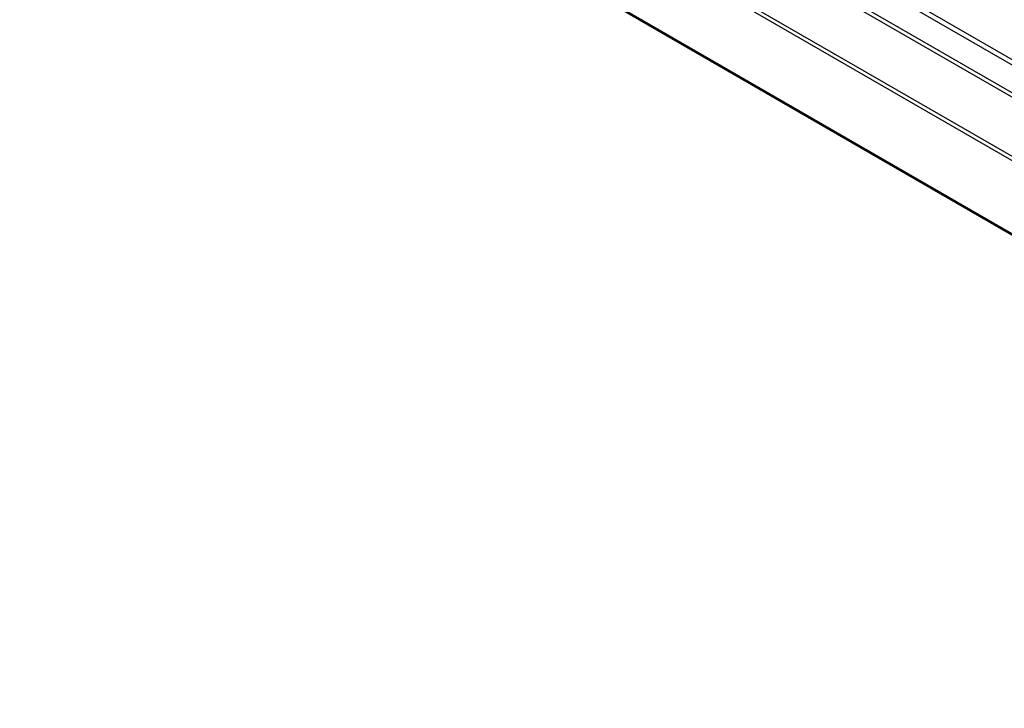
# Model space of a CAD drawing. Header units: inches. Extents: x 0 to 34, y 0 to 22.
# Tile 97 of 125: x 25.659 to 26.344, y 13.36 to 13.839. Entities that reach past the tile are written whole.
import ezdxf

# ---------------------------------------------------------------- set-up
doc = ezdxf.new("R2010")
doc.units = ezdxf.units.IN
doc.header["$LTSCALE"] = 1.87
doc.header["$MEASUREMENT"] = 0
doc.layers.get('0').update_dxf_attribs({"linetype": 'CONTINUOUS'})

msp = doc.modelspace()

# ---------------------------------------------------------------- linework, layer by layer
at = {"color": 7, "linetype": 'CONTINUOUS'}
for p, q in [((26.88016, 13.50076), (22.14961, 16.23212)), ((26.88578, 13.50132), (22.15524, 16.23268)), ((22.1311, 16.22054), (26.86164, 13.48918)), ((22.13297, 16.22252), (26.86352, 13.49116)), ((26.84305, 13.45565), (22.1125, 16.187)), ((26.84382, 13.45831), (22.11328, 16.18967)), ((22.03903, 16.17889), (26.91807, 13.3618)), ((22.03965, 16.17756), (26.91869, 13.36047))]:
    msp.add_line(p, q, dxfattribs=at)

doc.saveas('drawing.dxf')
